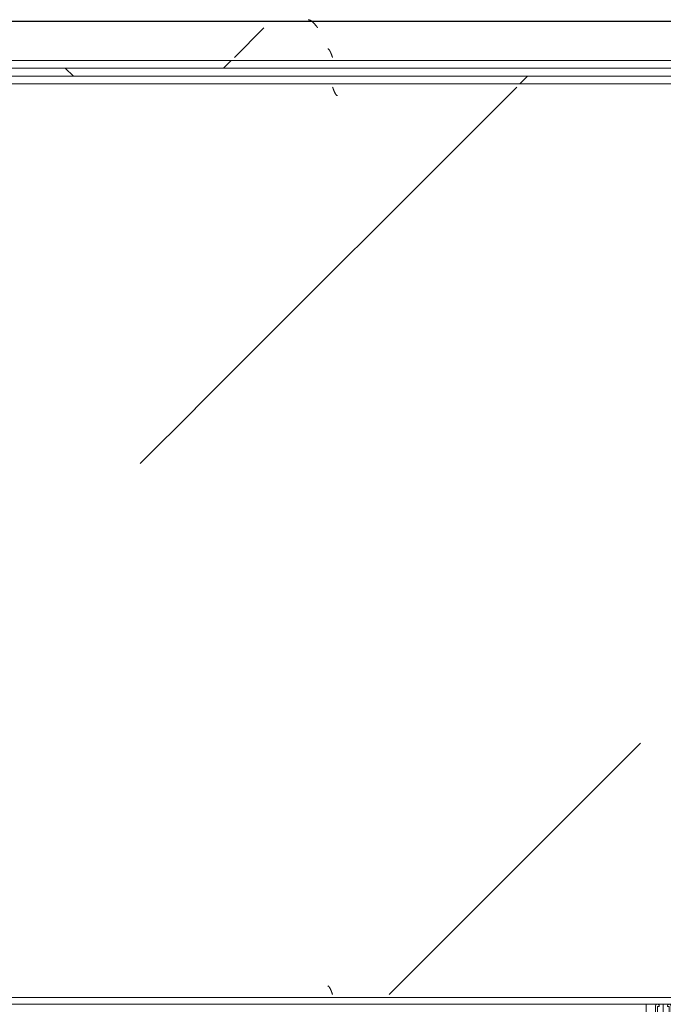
# Model space of a CAD drawing. Header units: millimetres. Extents: x -3267 to 40126, y 29201 to 102288.
# Tile 186 of 256: x 34528 to 34941, y 48669 to 49300. Entities that reach past the tile are written whole.
import ezdxf

# ---------------------------------------------------------------- set-up
doc = ezdxf.new("R2010")
doc.units = ezdxf.units.MM
for name, color, linetype, lineweight in [('A-DETL-GENF-OTLN', 7, 'Continuous', 9), ('A-GLAZ-CURT-OTLN', 7, 'Continuous', 9), ('A-GLAZ-CWMG-OTLN', 7, 'Continuous', 9), ('M-EQPM-____-OTLN', 7, 'Continuous', 9)]:
    doc.layers.add(name, color=color, linetype=linetype, lineweight=lineweight)
pattern_1 = [(225, (-30860, -48450), (1e-13, -1000), [50, -1364.214]), (225, (-30860, -47950), (1e-13, -1000), [50, -1364.214]), (225, (-31360, -47950), (1e-13, -1000), [50, -1364.214]), (225, (-31574.7, -48664.64), (1e-13, -1000), [403.55, -1010.664]), (225, (-31574.7, -48164.64), (1e-13, -1000), [403.55, -1010.664]), (225, (-31074.7, -48664.64), (1e-13, -1000), [403.55, -1010.664]), (225, (-31074.7, -48164.64), (1e-13, -1000), [453.55, -960.664])]
pattern_2 = [(225, (-31560, -48450), (1e-13, -1000), [50, -1364.214]), (225, (-31560, -47950), (1e-13, -1000), [50, -1364.214]), (225, (-32060, -47950), (1e-13, -1000), [50, -1364.214]), (225, (-32274.7, -48664.64), (1e-13, -1000), [403.55, -1010.664]), (225, (-32274.7, -48164.64), (1e-13, -1000), [403.55, -1010.664]), (225, (-31774.7, -48664.64), (1e-13, -1000), [403.55, -1010.664]), (225, (-31774.7, -48164.64), (1e-13, -1000), [453.55, -960.664])]

# ---------------------------------------------------------------- blocks, each defined once
blk = doc.blocks.new('FP_164-ВКК_02_К1_З_ЭОМ_кабель_')
at = {"layer": 'M-EQPM-____-OTLN', "color": 253, "true_color": 0xaaaaaa}
blk.add_line((1700, 630.11), (0, 630.11), dxfattribs=at)
blk = doc.blocks.new('ПР_Крышка пояса - Тип 1-V163-ВКК_02_К1_З_ЭОМ_кабель_')
at = {"layer": 'M-EQPM-____-OTLN', "true_color": 0xaaaaaa}
h = blk.add_hatch(dxfattribs=at)
h.set_pattern_fill('FP_78', color=253, style=0, pattern_type=2)
h.set_pattern_definition([(49.884, (-32560.03, -48548.16), (364.3687, -31.7445), [38.008, -418.089]), (355.02, (-32560.03, -48548.16), (-70.482, 380.541), [30.479, -335.27]), (100.494, (-32529.66, -48550.8), (293.8805, 348.7952), [32.251, -354.762]), (46.066, (-32560.03, -48447), (542.1585, -83.7385), [57.028, -627.304]), (96.663, (-32514.85, -48453.96), (474.8067, 492.817), [48.373, -532.101]), (351.22, (-32560, -48447), (474.808, 492.816), [45.716, -502.871]), (20.921, (-32509.22, -48472.28), (303.228, -203.6887), [38.08, -418.879]), (326.109, (-32509.22, -48472.28), (123.607, 366.8593), [30.441, -334.849]), (71.38, (-32483.96, -48489.25), (426.8337, 163.171), [32.26, -354.863]), (37.386, (-32560.03, -48548.16), (6.17705, 168.41407), [16.738, -313.973, 16.738, -659.14]), (37.386, (-32560.03, -48548.16), (6.17705, 168.41407), [-347.45, -323.103, 16.738, -319.299]), (7.469, (-32560.03, -48548.16), (133.6414, 199.535), [16.763, -177.28, 16.763, -435.072]), (7.469, (-32560.03, -48548.16), (133.6414, 199.535), [-210.805, -306.811, 16.763, -111.498]), (327.607, (-32673.31, -48548.16), (271.1815, -11.41097), [16.744, -110.105, 16.744, -904.182]), (327.607, (-32673.31, -48548.16), (271.1815, -11.41097), [-143.593, -379.026, 16.744, -508.412]), (317.618, (-32724.1, -48548.16), (296.2585, 50.6452), [16.733, -148.058, 16.733, -618.597]), (317.618, (-32724.1, -48548.16), (296.2585, 50.6452), [-181.523, -245.918, 16.733, -355.947])])
h.paths.add_polyline_path([(1668.75, 595), (1700, 595), (1700, 600), (0, 600), (0, 595), (1518.47, 595)])
at = {"layer": 'M-EQPM-____-OTLN', "color": 253, "true_color": 0xaaaaaa}
blk.add_blockref('FP_164-ВКК_02_К1_З_ЭОМ_кабель_', (0, 0), dxfattribs=at)
blk = doc.blocks.new('АРФ_Витраж_Остекление - SI_38mm_TripGlz-5841025-ВКК_02_К1_З_ЭОМ_кабель_')
at = {"layer": 'A-GLAZ-CURT-OTLN', "color": 253, "true_color": 0xaaaaaa}
blk.add_line((799, -38), (799, 0), dxfattribs=at)
blk = doc.blocks.new('Rectangular Mullion - HI_CovCap-20mm_Mull-105mm-V274-ВКК_02_К1_З_ЭОМ_кабель_')
at = {"layer": 'A-DETL-GENF-OTLN', "color": 253, "true_color": 0xaaaaaa}
for p, q in [((23.5, 146), (-23.5, 146)), ((-25, 144.5), (-25, 130.68)), ((25, 130.68), (25, 144.5)), ((-25, 136), (-25, 59.4)), ((-22.9, 135.44), (-22.9, 59.4)), ((22.9, 136), (22.9, 59.4)), ((25, 136), (25, 59.5)), ((25, 61), (25, 59.5)), ((-12.6, 53.5), (-12.6, 41.4)), ((-5, 25.5), (-5, 52.5)), ((-3.2, 46.1), (-3.2, 53.5)), ((-2.7, 54), (2.7, 54)), ((3.2, 53.5), (3.2, 46.1)), ((5, 52.5), (5, 25.5)), ((12.6, 41.4), (12.6, 53.5)), ((-21.76, 44.51), (-22.58, 43.54)), ((-22.24, 46.35), (-21.18, 47.41)), ((-20.47, 47.7), (-17.13, 47.7)), ((-16.42, 47.41), (-15.36, 46.35)), ((-15.02, 43.54), (-15.84, 44.51)), ((2.7, 45.6), (-2.7, 45.6)), ((0, 47.27), (0, 0)), ((15.02, 43.54), (15.84, 44.51)), ((15.36, 46.35), (16.42, 47.41)), ((17.13, 47.7), (20.47, 47.7)), ((21.18, 47.41), (22.24, 46.35)), ((21.76, 44.51), (22.58, 43.54)), ((-22.3, 40.8), (-22.9, 40.8)), ((-22.9, 40.2), (-21.62, 40.2)), ((-22.27, 39.59), (-22.55, 39.1)), ((-21.2, 42.9), (-21.2, 41.7)), ((-21.07, 39.62), (-21.08, 39.77)), ((-19.5, 43.4), (-20.7, 43.4)), ((-20.7, 41.2), (-20.42, 41.2)), ((-20.48, 39.51), (-20.66, 39.4)), ((-20.16, 41.35), (-19.24, 42.95)), ((-19.97, 39.2), (-20.02, 39.33)), ((-17.65, 44), (-19.95, 44)), ((-19.33, 39.22), (-19.48, 39.08)), ((-18.77, 39.04), (-18.85, 39.17)), ((-18.36, 42.95), (-17.44, 41.35)), ((-18.16, 39.23), (-18.26, 39.06)), ((-16.9, 43.4), (-18.1, 43.4)), ((-17.56, 39.21), (-17.67, 39.31)), ((-17.18, 41.2), (-16.9, 41.2)), ((-17.02, 39.56), (-17.07, 39.36)), ((-16.46, 39.68), (-16.59, 39.75)), ((-16.4, 41.7), (-16.4, 42.9)), ((-14.64, 40.8), (-15.29, 40.8)), ((14.64, 40.8), (15.29, 40.8)), ((16.4, 41.7), (16.4, 42.9)), ((16.46, 39.68), (16.59, 39.75)), ((16.9, 43.4), (18.1, 43.4)), ((17.18, 41.2), (16.9, 41.2)), ((17.02, 39.56), (17.07, 39.36)), ((18.36, 42.95), (17.44, 41.35)), ((17.56, 39.21), (17.67, 39.31)), ((17.65, 44), (19.95, 44)), ((18.16, 39.23), (18.26, 39.06)), ((18.77, 39.04), (18.85, 39.17)), ((20.16, 41.35), (19.24, 42.95)), ((19.33, 39.22), (19.48, 39.08)), ((19.5, 43.4), (20.7, 43.4)), ((19.97, 39.2), (20.02, 39.33)), ((20.7, 41.2), (20.42, 41.2)), ((20.48, 39.51), (20.66, 39.4)), ((21.07, 39.62), (21.08, 39.77)), ((21.2, 42.9), (21.2, 41.7)), ((22.9, 40.2), (21.62, 40.2)), ((22.27, 39.59), (22.55, 39.1)), ((22.3, 40.8), (22.9, 40.8)), ((23.5, 40.8), (25, 40.8)), ((-1.89, 34.49), (-2.1, 32.75)), ((-0.87, 36.5), (-1.7, 35.06)), ((-1.33, 33.68), (-1.33, 33.78)), ((-1.12, 34.47), (-0.43, 35.65)), ((-0.6, 32.5), (-0.6, 32.42)), ((0.84, 33), (-0.1, 33)), ((0.43, 35.65), (1.12, 34.47)), ((0.6, 32.3), (0.93, 32.3)), ((1.02, 31.78), (0.74, 32.06)), ((1.7, 35.06), (0.87, 36.5)), ((1.33, 33.78), (1.33, 33.68)), ((2.1, 32.75), (1.89, 34.49)), ((-9.07, 27.17), (-5.65, 25.19)), ((-2.24, 31), (-2.45, 30.87)), ((-2.45, 30.53), (-2.25, 30.41)), ((-1.25, 31.1), (0.74, 31.1)), ((0.3, 26.2), (-1.09, 26.2)), ((0.34, 25.28), (0.58, 25.52)), ((2.45, 30.87), (2.24, 31)), ((2.25, 30.41), (2.45, 30.53)), ((5.65, 25.19), (9.07, 27.17)), ((-7.75, 23.52), (-10.33, 25.01)), ((-9.07, 19.88), (-8.25, 19.41)), ((-7.5, 19.84), (-7.5, 23.08)), ((-5.4, 9.3), (-5.4, 24.76)), ((-3.5, 25), (-4.5, 25)), ((-3.9, 22), (-3.9, 11)), ((-3.4, 22.5), (3.4, 22.5)), ((-3.3, 23.5), (-1.9, 23.5)), ((-1.7, 23.7), (-1.7, 24.9)), ((-1.4, 24.49), (-1.4, 23.99)), ((-1.1, 23.82), (-0.5, 24.17)), ((0.43, 25), (0.2, 25)), ((0.5, 24.17), (1.42, 23.63)), ((1.92, 23.5), (3.3, 23.5)), ((4.5, 25), (3.5, 25)), ((3.9, 11), (3.9, 22)), ((4.3, 22.5), (4.3, 9.4)), ((5.4, 24.76), (5.4, 9.3)), ((7.5, 23.08), (7.5, 19.84)), ((10.33, 25.01), (7.75, 23.52)), ((8.25, 19.41), (9.07, 19.88)), ((-7.75, 16.23), (-10.41, 17.77)), ((-7.5, 12.55), (-7.5, 15.8)), ((7.5, 15.8), (7.5, 12.55)), ((10.41, 17.77), (7.75, 16.23)), ((-7.62, 8.87), (-10.41, 10.48)), ((-9.07, 12.6), (-8.25, 12.12)), ((-5.9, 8.8), (-7.37, 8.8)), ((-5, 1), (-5, 6.7)), ((-2.71, 8.4), (-4.02, 8.4)), ((3.4, 10.5), (-3.4, 10.5)), ((-2.7, 7), (-2.13, 7)), ((-1.7, 9), (-2, 8.69)), ((-1.42, 7.29), (-0.71, 8.01)), ((0.71, 8.01), (1.42, 7.29)), ((2, 8.69), (1.7, 9)), ((2.13, 7), (2.7, 7)), ((3.3, 8.4), (2.71, 8.4)), ((7.37, 8.8), (5.9, 8.8)), ((10.41, 10.48), (7.62, 8.87)), ((8.25, 12.12), (9.07, 12.6)), ((-3.7, 1.7), (-3.7, 6)), ((3.7, 6), (3.7, 1.7))]:
    blk.add_line(p, q, dxfattribs=at)
at = {"layer": 'A-DETL-GENF-OTLN', "color": 253, "true_color": 0xaaaaaa, "flags": 128}
for points in [[(22.9, 130.68), (22.9, 140.2), (-22.9, 140.2), (-22.9, 130.68)], [(-19.05, 45.1), (-23.5, 45.1), (-23.5, 42.4), (-22.3, 42.4), (-22.3, 41.8), (-23.1, 41), (-25, 41), (-25, 57.79), (-25, 61)], [(22.9, 61), (22.9, 57.79), (22.9, 56.3), (11.2, 56.3), (-11.2, 56.3), (-22.9, 56.3), (-22.9, 57.79), (-22.9, 61)], [(-19.05, 54), (-23.5, 54), (-23.5, 48.3), (-22.3, 48.3), (-22.3, 47.7), (-22.95, 47.05)], [(-14.65, 47.05), (-15.3, 47.7), (-15.3, 48.3), (-14.1, 48.3), (-14.1, 54), (-18.55, 54)], [(-6.5, 54), (-11.2, 54), (-12.1, 54)], [(12.1, 54), (11.2, 54), (6.5, 54)], [(18.55, 54), (14.1, 54), (14.1, 48.3), (15.3, 48.3), (15.3, 47.7), (14.65, 47.05)], [(22.95, 47.05), (22.3, 47.7), (22.3, 48.3), (23.5, 48.3), (23.5, 54), (19.05, 54)], [(-13.1, 40.9), (-14.4, 40.9), (-15.3, 41.8), (-15.3, 42.4), (-14.1, 42.4), (-14.1, 45.1), (-18.55, 45.1)], [(18.55, 45.1), (14.1, 45.1), (14.1, 42.4), (15.3, 42.4), (15.3, 41.8), (14.4, 40.9), (13.1, 40.9)], [(25, 41), (23.1, 41), (22.3, 41.8), (22.3, 42.4), (23.5, 42.4), (23.5, 45.1), (19.05, 45.1)], [(-23.5, 40.8), (-25, 40.8), (-25, 38)], [(-22.5, 43.09), (-22, 42.8), (-22, 42.67)], [(-16.05, 40.2), (-14.75, 40.1), (-16.02, 40.1), (-16.02, 39.94)], [(-15.6, 42.67), (-15.6, 42.8), (-15.1, 43.09)], [(-12.6, 38), (-12.6, 40.8), (-13.95, 40.8)], [(-0.87, 42.8), (-2, 40.84), (-2, 39.84), (-2.5, 39.55), (-2, 39.26), (-2, 38.04), (-2.5, 37.75), (-2, 37.46), (-2, 36.24), (-2.5, 35.95), (-2, 35.66), (-2, 34.44), (-2.5, 34.15), (-2, 33.86), (-2, 32.64), (-2.5, 32.35), (-2, 32.06), (-2, 30.84), (-2.5, 30.55), (-2, 30.26), (-2, 29.04), (-2.5, 28.75), (-2, 28.46), (-2, 27.24), (-2.5, 26.95), (-2.5, 26)], [(2.5, 26), (2, 26.29), (2, 27.51), (2.5, 27.8), (2, 28.09), (2, 29.31), (2.5, 29.6), (2, 29.89), (2, 31.11), (2.5, 31.4), (2, 31.69), (2, 32.91), (2.5, 33.2), (2, 33.49), (2, 34.71), (2.5, 35), (2, 35.29), (2, 36.51), (2.5, 36.8), (2, 37.09), (2, 38.31), (2.5, 38.6), (2, 38.89), (2, 40.84), (0.87, 42.8)], [(12.6, 38), (12.6, 40.8), (13.95, 40.8)], [(16.05, 40.2), (14.75, 40.1), (16.02, 40.1), (16.02, 39.94)], [(15.6, 42.67), (15.6, 42.8), (15.1, 43.09)], [(22.5, 43.09), (22, 42.8), (22, 42.67)], [(-0.35, 31.99), (0.1, 31.73), (-1.23, 31.6)], [(0.4, 31.8), (0.4, 31.9), (0.4, 32.1)], [(-1.55, 25.25), (-1.17, 25.64), (-0.2, 25.7), (-0.42, 25.6), (-1.25, 24.85)], [(-0.1, 25.3), (-0.1, 25.4), (0, 25.42)], [(-3.41, 25), (-5, 25), (-5, 9.1)], [(-4.51, 8.95), (-4.3, 11), (-4.3, 22.5)], [(5, 1), (5, 25), (3.41, 25)], [(-2.65, 1), (-2.65, 1.4), (-3.4, 1.4)], [(3.4, 1.4), (2.65, 1.4), (2.65, 1)]]:
    blk.add_lwpolyline(points, dxfattribs=at)
blk.add_lwpolyline([(0, 37), (0, 35.9)], close=True, dxfattribs=at)
at = {"layer": 'A-DETL-GENF-OTLN', "color": 253, "true_color": 0xaaaaaa}
for centre, radius, start, end in [((-23.5, 144.5), 1.5, 90, 180), ((23.5, 144.5), 1.5, 360, 90), ((-18.8, 53.94), 0.256, 12.68038, 167.31962), ((-12.1, 53.5), 0.5, 90, 180), ((-6.5, 52.5), 1.5, 360, 90), ((-2.7, 53.5), 0.5, 90, 180), ((2.7, 53.5), 0.5, 0, 90), ((6.5, 52.5), 1.5, 90, 180), ((12.1, 53.5), 0.5, 0, 90), ((18.8, 53.94), 0.256, 12.68038, 167.31962), ((-22.59, 46.7), 0.5, 135, 315), ((-21.15, 44), 0.8, 22.61561, 140.00332), ((-20.47, 46.7), 1, 90, 135), ((-19.95, 44.5), 0.5, 202.62239, 269.99966), ((-18.8, 45.04), 0.256, 12.68038, 167.31962), ((-17.65, 44.5), 0.5, 269.99881, 337.37914), ((-16.45, 44), 0.8, 40.00306, 157.37723), ((-17.13, 46.7), 1, 45, 90), ((-15.01, 46.7), 0.5, 225, 45), ((-2.7, 46.1), 0.5, 180, 270), ((2.7, 46.1), 0.5, 270, 0), ((15.01, 46.7), 0.5, 135, 315), ((16.45, 44), 0.8, 22.62277, 139.99694), ((17.13, 46.7), 1, 90, 135), ((17.65, 44.5), 0.5, 202.62086, 270.00119), ((18.8, 45.04), 0.256, 12.68038, 167.31962), ((19.95, 44.5), 0.5, 270.00034, 337.37761), ((21.15, 44), 0.8, 39.99668, 157.38439), ((20.47, 46.7), 1, 45, 90), ((22.59, 46.7), 0.5, 225, 45), ((-22.9, 39.55), 0.65, 90, 270), ((-23.2, 40.8), 0.3, 180, 0), ((-22.9, 39.3), 0.4, 269.99999, 330.00626), ((-22.35, 43.35), 0.3, 140.01031, 239.99507), ((-22.3, 41.1), 0.3, 270.90521, 359.98148), ((-21.41, 39.09), 1, 90.82716, 149.99773), ((-18.96, 41.89), 3.14, 165.49788, 194.50212), ((-21.62, 39.7), 0.5, 54.92212, 90), ((-21.42, 39.75), 0.339, 3.00251, 90.82171), ((-18.8, 43.71), 4.4, 234.92212, 305.84121), ((-20.7, 42.9), 0.5, 89.98992, 180.01008), ((-20.7, 41.7), 0.5, 179.98974, 270.01026), ((-20.8, 39.64), 0.272, 183.0147, 299.98901), ((-20.32, 39.23), 0.316, 18.00331, 119.99297), ((-20.42, 41.5), 0.3, 269.98791, 330.00644), ((-19.69, 39.29), 0.3, 197.9991, 314.99946), ((-19.5, 43.1), 0.3, 329.99756, 90.00642), ((-19.11, 38.99), 0.316, 32.98956, 135.00901), ((-18.52, 39.21), 0.3, 213.00146, 329.99975), ((-18.1, 43.1), 0.3, 89.99872, 209.99731), ((-17.88, 39.07), 0.316, 48.00262, 149.99741), ((-17.36, 39.43), 0.3, 227.99716, 345.00452), ((-17.18, 41.5), 0.3, 209.995, 270.01065), ((-16.73, 39.48), 0.3, 63.00317, 164.99853), ((-16.9, 42.9), 0.5, 0.00918, 89.99082), ((-16.9, 41.7), 0.5, 270.00904, 359.99096), ((-16.32, 39.94), 0.3, 243.00899, 359.98883), ((-16.05, 39.9), 0.3, 90, 125.84121), ((-18.64, 41.89), 3.14, 346.80247, 14.483), ((-15.29, 41.1), 0.3, 166.80247, 270), ((-15.25, 43.35), 0.3, 299.99829, 40.01132), ((-14.83, 40.53), 0.33, 270.00002, 54.90994), ((-14.75, 40.6), 0.5, 269.99115, 352.82633), ((-13.95, 40.5), 0.3, 90.00299, 172.8115), ((-13.1, 41.4), 0.5, 270, 0), ((0, 42.3), 1, 30, 150), ((13.1, 41.4), 0.5, 180, 270), ((13.95, 40.5), 0.3, 7.1885, 89.99701), ((14.75, 40.6), 0.5, 187.17367, 270.00885), ((14.83, 40.53), 0.33, 125.09006, 269.99998), ((15.25, 43.35), 0.3, 139.98868, 240.00171), ((15.29, 41.1), 0.3, 270, 13.19753), ((18.64, 41.89), 3.14, 165.517, 193.19753), ((16.32, 39.94), 0.3, 180.01117, 296.99101), ((16.05, 39.9), 0.3, 54.15879, 90), ((18.8, 43.71), 4.4, 234.15879, 305.07788), ((16.9, 42.9), 0.5, 90.00918, 179.99082), ((16.9, 41.7), 0.5, 180.00904, 269.99096), ((16.73, 39.48), 0.3, 15.00147, 116.99683), ((17.36, 39.43), 0.3, 194.99548, 312.00284), ((17.18, 41.5), 0.3, 269.98935, 330.005), ((17.88, 39.07), 0.316, 30.00259, 131.99738), ((18.1, 43.1), 0.3, 330.00269, 90.00128), ((18.52, 39.21), 0.3, 210.00025, 326.99854), ((19.11, 38.99), 0.316, 44.99099, 147.01044), ((19.5, 43.1), 0.3, 89.99358, 210.00244), ((19.69, 39.29), 0.3, 225.00054, 342.0009), ((20.32, 39.23), 0.316, 60.00703, 161.99669), ((20.42, 41.5), 0.3, 209.99356, 270.01209), ((20.8, 39.64), 0.272, 240.01099, 356.9853), ((20.7, 42.9), 0.5, 359.98992, 90.01008), ((20.7, 41.7), 0.5, 269.98974, 0.01026), ((21.42, 39.75), 0.339, 89.17829, 176.99749), ((21.62, 39.7), 0.5, 90, 125.07788), ((21.41, 39.09), 1, 30.00227, 89.17284), ((18.96, 41.89), 3.14, 345.49788, 14.50212), ((22.3, 41.1), 0.3, 180.01852, 269.09479), ((22.35, 43.35), 0.3, 300.00493, 39.98969), ((22.9, 39.3), 0.4, 209.99374, 270.00001), ((23.2, 40.8), 0.3, 180, 0), ((22.9, 39.55), 0.65, 270, 90), ((17.75, 30.31), 20, 173, 178.04971), ((-0.4, 34.31), 1.5, 150, 173), ((46.55, 30.33), 48, 176, 178.23414), ((-1.23, 31.8), 0.2, 178.23414, 270), ((0.27, 33.67), 1.6, 150, 176), ((0, 36), 1, 90.02865, 150), ((-0.1, 32.5), 0.5, 90, 180), ((-0.1, 32.42), 0.5, 180, 240), ((0, 35.4), 0.5, 90.0573, 150), ((0, 36), 1, 30, 89.97135), ((0, 35.4), 0.5, 30, 89.9427), ((0.2, 31.9), 0.2, 240, 0), ((0.2, 31.8), 0.2, 270, 0), ((0.6, 32.1), 0.2, 90, 180), ((0.6, 31.92), 0.2, 45, 180), ((0.74, 31.5), 0.4, 270, 45), ((0.84, 33.5), 0.5, 270, 3.83017), ((0.93, 31.8), 0.5, 1.77701, 90), ((-0.27, 33.67), 1.6, 4, 30), ((-46.55, 30.33), 48, 354.4962, 1.77701), ((-46.55, 30.33), 48, 3.83017, 4), ((0.4, 34.31), 1.5, 7, 30), ((-17.75, 30.31), 20, 1.95029, 7), ((-9.68, 26.13), 1.3, 154.41173, 240), ((-9.72, 26.04), 1.3, 60, 150), ((-4.5, 25.5), 0.5, 180, 270), ((-3.5, 26), 1, 270, 0), ((-3.41, 26.5), 1.5, 270, 10.22002), ((-2.35, 30.7), 0.2, 120, 240), ((17.75, 30.31), 20, 179.72362, 190.22002), ((-1.2, 24.9), 0.5, 135, 180), ((-1.25, 30.9), 0.2, 90, 179.3132), ((46.55, 30.33), 48, 179.3132, 184.71248), ((-1.09, 26.4), 0.2, 184.71248, 270), ((-1.02, 25.5), 0.2, 90, 135), ((-0.42, 25.4), 0.2, 90, 135), ((-0.3, 25.4), 0.2, 360, 90), ((-0.2, 25.5), 0.2, 360, 90), ((0.2, 25.3), 0.3, 180, 270), ((0.2, 25.42), 0.2, 180, 315), ((0.3, 25.8), 0.4, 315, 90), ((0.43, 25.8), 0.8, 270, 354.4962), ((3.41, 26.5), 1.5, 169.77998, 270), ((-17.75, 30.31), 20, 349.77998, 0.27638), ((2.35, 30.7), 0.2, 300, 60), ((3.5, 26), 1, 180, 270), ((4.5, 25.5), 0.5, 270, 360), ((9.72, 26.04), 1.3, 30, 120), ((9.68, 26.13), 1.3, 300, 25.58827), ((-9.81, 18.81), 1.2, 150, 240), ((-9.72, 18.76), 1.3, 60, 150), ((-8, 19.84), 0.5, 240, 0), ((-8, 23.08), 0.5, 360, 60), ((-5.9, 24.76), 0.5, 360, 60), ((-3.3, 22.5), 1, 90, 180), ((-3.4, 22), 0.5, 90, 180), ((-1.9, 23.7), 0.2, 270, 0), ((-0.9, 24.49), 0.5, 135, 180), ((-1.2, 23.99), 0.2, 180, 300), ((0, 23.3), 1, 60, 120), ((1.92, 24.5), 1, 240, 270), ((3.3, 22.5), 1, 360, 90), ((3.4, 22), 0.5, 360, 90), ((5.9, 24.76), 0.5, 120, 180), ((8, 23.08), 0.5, 120, 180), ((8, 19.84), 0.5, 180, 300), ((9.72, 18.76), 1.3, 30, 120), ((9.81, 18.81), 1.2, 300, 30), ((-9.72, 11.47), 1.3, 60, 150), ((-8, 15.8), 0.5, 360, 60), ((8, 15.8), 0.5, 120, 180), ((9.72, 11.47), 1.3, 30, 120), ((-9.81, 11.52), 1.2, 150, 240), ((-8, 12.55), 0.5, 240, 0), ((-7.37, 9.3), 0.5, 240, 270), ((-5.9, 9.3), 0.5, 270, 0), ((-4, 9.1), 1, 180, 216.8699), ((-4, 6.7), 1, 143.1301, 180), ((-5.6, 7.9), 1, 323.1301, 36.8699), ((-4.02, 8.9), 0.5, 174, 270), ((-3.4, 11), 0.5, 180, 270), ((-2.7, 6), 1, 90, 180), ((-2.71, 9.4), 1, 270, 315), ((-2.13, 8), 1, 270, 315), ((0, 7.3), 2.4, 45, 135), ((0, 7.3), 1, 45, 135), ((2.13, 8), 1, 225, 270), ((2.71, 9.4), 1, 225, 270), ((2.7, 6), 1, 360, 90), ((3.3, 9.4), 1, 270, 0), ((3.4, 11), 0.5, 270, 0), ((5.9, 9.3), 0.5, 180, 270), ((7.37, 9.3), 0.5, 270, 300), ((8, 12.55), 0.5, 180, 300), ((9.81, 11.52), 1.2, 300, 30), ((-4, 1), 1, 180, 270), ((-3.4, 1.7), 0.3, 180, 270), ((-3.65, 1), 1, 270, 0), ((3.65, 1), 1, 180, 270), ((3.4, 1.7), 0.3, 270, 0), ((4, 1), 1, 270, 0)]:
    blk.add_arc(centre, radius, start, end, dxfattribs=at)
blk = doc.blocks.new('FP_672-ВКК_02_К1_З_ЭОМ_кабель_')
at = {"layer": 'M-EQPM-____-OTLN', "color": 7, "true_color": 0xffffff}
for p, q in [((1143.06, 587.86), (1143.01, 588)), ((1143.11, 587.73), (1143.06, 587.86)), ((1143.15, 587.59), (1143.11, 587.73)), ((1143.2, 587.46), (1143.15, 587.59)), ((1143.25, 587.33), (1143.2, 587.46)), ((1143.3, 587.19), (1143.25, 587.33)), ((1143.35, 587.06), (1143.3, 587.19)), ((1143.4, 586.92), (1143.35, 587.06)), ((1143.45, 586.79), (1143.4, 586.92)), ((1143.5, 586.66), (1143.45, 586.79)), ((1143.55, 586.53), (1143.5, 586.66)), ((1143.6, 586.4), (1143.55, 586.53)), ((1143.65, 586.27), (1143.6, 586.4)), ((1143.69, 586.14), (1143.65, 586.27)), ((1143.74, 586.02), (1143.69, 586.14)), ((1143.79, 585.89), (1143.74, 586.02)), ((1143.84, 585.77), (1143.79, 585.89)), ((1143.89, 585.64), (1143.84, 585.77)), ((1143.94, 585.52), (1143.89, 585.64)), ((1143.99, 585.4), (1143.94, 585.52)), ((1144.04, 585.28), (1143.99, 585.4)), ((1144.09, 585.17), (1144.04, 585.28)), ((1144.14, 585.05), (1144.09, 585.17)), ((1144.19, 584.94), (1144.14, 585.05)), ((1144.23, 584.82), (1144.19, 584.94)), ((1144.28, 584.72), (1144.23, 584.82)), ((1144.33, 584.61), (1144.28, 584.72)), ((1144.38, 584.5), (1144.33, 584.61)), ((1144.43, 584.4), (1144.38, 584.5)), ((1144.48, 584.3), (1144.43, 584.4)), ((1144.53, 584.2), (1144.48, 584.3)), ((1144.58, 584.1), (1144.53, 584.2)), ((1144.63, 584.01), (1144.58, 584.1)), ((1144.68, 583.91), (1144.63, 584.01)), ((1144.73, 583.82), (1144.68, 583.91)), ((1144.77, 583.74), (1144.73, 583.82)), ((1144.82, 583.65), (1144.77, 583.74)), ((1144.87, 583.57), (1144.82, 583.65)), ((1144.92, 583.49), (1144.87, 583.57)), ((1144.97, 583.42), (1144.92, 583.49)), ((1145.02, 583.34), (1144.97, 583.42)), ((1145.07, 583.27), (1145.02, 583.34)), ((1145.12, 583.2), (1145.07, 583.27)), ((1145.17, 583.14), (1145.12, 583.2)), ((1145.22, 583.07), (1145.17, 583.14)), ((1145.27, 583.02), (1145.22, 583.07)), ((1145.31, 582.96), (1145.27, 583.02)), ((1145.36, 582.91), (1145.31, 582.96)), ((1145.41, 582.86), (1145.36, 582.91)), ((1145.46, 582.81), (1145.41, 582.86)), ((1145.51, 582.76), (1145.46, 582.81)), ((1145.56, 582.72), (1145.51, 582.76)), ((1145.61, 582.69), (1145.56, 582.72)), ((1145.66, 582.65), (1145.61, 582.69)), ((1145.71, 582.62), (1145.66, 582.65)), ((1145.76, 582.59), (1145.71, 582.62)), ((1145.81, 582.57), (1145.76, 582.59)), ((1145.85, 582.55), (1145.81, 582.57)), ((1145.9, 582.53), (1145.85, 582.55)), ((1145.95, 582.51), (1145.9, 582.53)), ((1146, 582.5), (1145.95, 582.51)), ((1146.05, 582.49), (1146, 582.5)), ((1146.1, 582.49), (1146.05, 582.49))]:
    blk.add_line(p, q, dxfattribs=at)
blk = doc.blocks.new('FP_673-ВКК_02_К1_З_ЭОМ_кабель_')
at = {"layer": 'M-EQPM-____-OTLN', "color": 7, "true_color": 0xffffff}
for p, q in [((1139.94, 11.77), (1139.9, 11.77)), ((1139.98, 11.76), (1139.94, 11.77)), ((1140.03, 11.75), (1139.98, 11.76)), ((1140.08, 11.74), (1140.03, 11.75)), ((1140.13, 11.72), (1140.08, 11.74)), ((1140.18, 11.7), (1140.13, 11.72)), ((1140.23, 11.68), (1140.18, 11.7)), ((1140.27, 11.65), (1140.23, 11.68)), ((1140.32, 11.63), (1140.27, 11.65)), ((1140.37, 11.59), (1140.32, 11.63)), ((1140.42, 11.56), (1140.37, 11.59)), ((1140.47, 11.52), (1140.42, 11.56)), ((1140.52, 11.48), (1140.47, 11.52)), ((1140.57, 11.43), (1140.52, 11.48)), ((1140.62, 11.39), (1140.57, 11.43)), ((1140.67, 11.33), (1140.62, 11.39)), ((1140.71, 11.28), (1140.67, 11.33)), ((1140.76, 11.22), (1140.71, 11.28)), ((1140.81, 11.16), (1140.76, 11.22)), ((1140.86, 11.1), (1140.81, 11.16)), ((1140.91, 11.04), (1140.86, 11.1)), ((1140.96, 10.97), (1140.91, 11.04)), ((1141.01, 10.9), (1140.96, 10.97)), ((1141.06, 10.82), (1141.01, 10.9)), ((1141.1, 10.75), (1141.06, 10.82)), ((1141.15, 10.67), (1141.1, 10.75)), ((1141.2, 10.58), (1141.15, 10.67)), ((1141.25, 10.5), (1141.2, 10.58)), ((1141.3, 10.41), (1141.25, 10.5)), ((1141.35, 10.32), (1141.3, 10.41)), ((1141.4, 10.23), (1141.35, 10.32)), ((1141.45, 10.14), (1141.4, 10.23)), ((1141.49, 10.04), (1141.45, 10.14)), ((1141.54, 9.94), (1141.49, 10.04)), ((1141.59, 9.84), (1141.54, 9.94)), ((1141.64, 9.74), (1141.59, 9.84)), ((1141.69, 9.63), (1141.64, 9.74)), ((1141.74, 9.52), (1141.69, 9.63)), ((1141.79, 9.41), (1141.74, 9.52)), ((1141.84, 9.3), (1141.79, 9.41)), ((1141.88, 9.19), (1141.84, 9.3)), ((1141.93, 9.07), (1141.88, 9.19)), ((1141.98, 8.96), (1141.93, 9.07)), ((1142.03, 8.84), (1141.98, 8.96)), ((1142.08, 8.72), (1142.03, 8.84)), ((1142.13, 8.6), (1142.08, 8.72)), ((1142.18, 8.48), (1142.13, 8.6)), ((1142.23, 8.35), (1142.18, 8.48)), ((1142.27, 8.23), (1142.23, 8.35)), ((1142.32, 8.1), (1142.27, 8.23)), ((1142.37, 7.98), (1142.32, 8.1)), ((1142.42, 7.85), (1142.37, 7.98)), ((1142.47, 7.72), (1142.42, 7.85)), ((1142.52, 7.59), (1142.47, 7.72)), ((1142.57, 7.46), (1142.52, 7.59)), ((1142.62, 7.33), (1142.57, 7.46)), ((1142.66, 7.19), (1142.62, 7.33)), ((1142.71, 7.06), (1142.66, 7.19)), ((1142.76, 6.93), (1142.71, 7.06)), ((1142.81, 6.79), (1142.76, 6.93)), ((1142.86, 6.66), (1142.81, 6.79)), ((1142.91, 6.53), (1142.86, 6.66)), ((1142.96, 6.39), (1142.91, 6.53)), ((1143.01, 6.26), (1142.96, 6.39))]:
    blk.add_line(p, q, dxfattribs=at)
blk = doc.blocks.new('ПР_Низ пояс - Тип 1-V671-ВКК_02_К1_З_ЭОМ_кабель_')
at = {"layer": 'M-EQPM-____-OTLN', "true_color": 0xffffff}
h = blk.add_hatch(dxfattribs=at)
h.set_pattern_fill('FP_244', style=0, pattern_type=2)
h.set_pattern_definition(pattern_1)
h.paths.add_polyline_path([(2368.75, 590), (2400, 590), (2400, 595), (700, 595), (700, 590), (2218.47, 590)])
h = blk.add_hatch(dxfattribs=at)
h.set_pattern_fill('FP_244', style=0, pattern_type=2)
h.set_pattern_definition(pattern_1)
h.paths.add_polyline_path([(1767.64, 6.26), (2400, 6.26), (2400, 588), (700, 588), (700, 6.26), (1467.08, 6.26)])
at = {"layer": 'M-EQPM-____-OTLN', "color": 253, "true_color": 0xaaaaaa}
for p, q in [((700, 595), (2400, 595)), ((700, 590), (2400, 590)), ((700, 4.26), (2400, 4.26)), ((700, 0), (2400, 0))]:
    blk.add_line(p, q, dxfattribs=at)
for name in ['FP_672-ВКК_02_К1_З_ЭОМ_кабель_', 'FP_673-ВКК_02_К1_З_ЭОМ_кабель_']:
    blk.add_blockref(name, (0, 0), dxfattribs=at)
blk = doc.blocks.new('FP_675-ВКК_02_К1_З_ЭОМ_кабель_')
at = {"layer": 'M-EQPM-____-OTLN', "color": 7, "true_color": 0xffffff}
for p, q in [((439.93, 612.51), (439.89, 612.51)), ((439.98, 612.5), (439.93, 612.51)), ((440.03, 612.49), (439.98, 612.5)), ((440.08, 612.48), (440.03, 612.49)), ((440.13, 612.46), (440.08, 612.48)), ((440.18, 612.44), (440.13, 612.46)), ((440.23, 612.41), (440.18, 612.44)), ((440.28, 612.39), (440.23, 612.41)), ((440.33, 612.36), (440.28, 612.39)), ((440.38, 612.32), (440.33, 612.36)), ((440.43, 612.28), (440.38, 612.32)), ((440.48, 612.24), (440.43, 612.28)), ((440.52, 612.2), (440.48, 612.24)), ((440.57, 612.15), (440.52, 612.2)), ((440.62, 612.1), (440.57, 612.15)), ((440.67, 612.05), (440.62, 612.1)), ((440.72, 611.99), (440.67, 612.05)), ((440.77, 611.94), (440.72, 611.99)), ((440.82, 611.87), (440.77, 611.94)), ((440.87, 611.81), (440.82, 611.87)), ((440.92, 611.74), (440.87, 611.81)), ((440.97, 611.67), (440.92, 611.74)), ((441.02, 611.6), (440.97, 611.67)), ((441.07, 611.52), (441.02, 611.6)), ((441.12, 611.44), (441.07, 611.52)), ((441.16, 611.36), (441.12, 611.44)), ((441.21, 611.27), (441.16, 611.36)), ((441.26, 611.19), (441.21, 611.27)), ((441.31, 611.1), (441.26, 611.19)), ((441.36, 611.01), (441.31, 611.1)), ((441.41, 610.91), (441.36, 611.01)), ((441.46, 610.81), (441.41, 610.91)), ((441.51, 610.71), (441.46, 610.81)), ((441.56, 610.61), (441.51, 610.71)), ((441.61, 610.51), (441.56, 610.61)), ((441.66, 610.4), (441.61, 610.51)), ((441.71, 610.3), (441.66, 610.4)), ((441.76, 610.19), (441.71, 610.3)), ((441.81, 610.07), (441.76, 610.19)), ((441.85, 609.96), (441.81, 610.07)), ((441.9, 609.84), (441.85, 609.96)), ((441.95, 609.73), (441.9, 609.84)), ((442, 609.61), (441.95, 609.73)), ((442.05, 609.49), (442, 609.61)), ((442.1, 609.37), (442.05, 609.49)), ((442.15, 609.24), (442.1, 609.37)), ((442.2, 609.12), (442.15, 609.24)), ((442.25, 608.99), (442.2, 609.12)), ((442.3, 608.86), (442.25, 608.99)), ((442.35, 608.74), (442.3, 608.86)), ((442.4, 608.61), (442.35, 608.74)), ((442.45, 608.48), (442.4, 608.61)), ((442.5, 608.34), (442.45, 608.48)), ((442.54, 608.21), (442.5, 608.34)), ((442.59, 608.08), (442.54, 608.21)), ((442.64, 607.95), (442.59, 608.08)), ((442.69, 607.81), (442.64, 607.95)), ((442.74, 607.68), (442.69, 607.81)), ((442.79, 607.54), (442.74, 607.68)), ((442.84, 607.41), (442.79, 607.54)), ((442.89, 607.27), (442.84, 607.41)), ((442.94, 607.14), (442.89, 607.27)), ((442.99, 607), (442.94, 607.14))]:
    blk.add_line(p, q, dxfattribs=at)
blk = doc.blocks.new('FP_676-ВКК_02_К1_З_ЭОМ_кабель_')
at = {"layer": 'M-EQPM-____-OTLN', "color": 7, "true_color": 0xffffff}
for p, q in [((427.4, 631.16), (427.3, 631.16)), ((427.5, 631.15), (427.4, 631.16)), ((427.59, 631.14), (427.5, 631.15)), ((427.69, 631.12), (427.59, 631.14)), ((427.79, 631.1), (427.69, 631.12)), ((427.89, 631.08), (427.79, 631.1)), ((427.98, 631.06), (427.89, 631.08)), ((428.08, 631.03), (427.98, 631.06)), ((428.18, 631), (428.08, 631.03)), ((428.27, 630.96), (428.18, 631)), ((428.37, 630.93), (428.27, 630.96)), ((428.47, 630.89), (428.37, 630.93)), ((428.57, 630.85), (428.47, 630.89)), ((428.66, 630.8), (428.57, 630.85)), ((428.76, 630.75), (428.66, 630.8)), ((428.86, 630.7), (428.76, 630.75)), ((428.96, 630.65), (428.86, 630.7)), ((429.05, 630.59), (428.96, 630.65)), ((429.15, 630.54), (429.05, 630.59)), ((429.25, 630.47), (429.15, 630.54)), ((429.35, 630.41), (429.25, 630.47)), ((429.44, 630.34), (429.35, 630.41)), ((429.54, 630.27), (429.44, 630.34)), ((429.64, 630.2), (429.54, 630.27)), ((429.74, 630.13), (429.64, 630.2)), ((429.83, 630.05), (429.74, 630.13)), ((429.93, 629.97), (429.83, 630.05)), ((430.03, 629.89), (429.93, 629.97)), ((430.12, 629.81), (430.03, 629.89)), ((430.22, 629.72), (430.12, 629.81)), ((430.32, 629.63), (430.22, 629.72)), ((430.42, 629.54), (430.32, 629.63)), ((430.51, 629.45), (430.42, 629.54)), ((430.61, 629.35), (430.51, 629.45)), ((430.71, 629.26), (430.61, 629.35)), ((430.81, 629.16), (430.71, 629.26)), ((430.9, 629.06), (430.81, 629.16)), ((431, 628.95), (430.9, 629.06)), ((431.1, 628.85), (431, 628.95)), ((431.2, 628.75), (431.1, 628.85)), ((431.29, 628.64), (431.2, 628.75)), ((431.39, 628.53), (431.29, 628.64)), ((431.49, 628.42), (431.39, 628.53)), ((431.59, 628.31), (431.49, 628.42)), ((431.68, 628.19), (431.59, 628.31)), ((431.78, 628.08), (431.68, 628.19)), ((431.88, 627.96), (431.78, 628.08)), ((431.97, 627.85), (431.88, 627.96)), ((432.07, 627.73), (431.97, 627.85)), ((432.17, 627.61), (432.07, 627.73)), ((432.27, 627.49), (432.17, 627.61)), ((432.36, 627.37), (432.27, 627.49)), ((432.46, 627.25), (432.36, 627.37)), ((432.56, 627.13), (432.46, 627.25)), ((432.66, 627), (432.56, 627.13)), ((432.75, 626.88), (432.66, 627)), ((432.85, 626.75), (432.75, 626.88)), ((432.95, 626.63), (432.85, 626.75)), ((433.05, 626.5), (432.95, 626.63)), ((433.14, 626.38), (433.05, 626.5)), ((433.24, 626.25), (433.14, 626.38)), ((433.34, 626.13), (433.24, 626.25)), ((433.43, 626), (433.34, 626.13))]:
    blk.add_line(p, q, dxfattribs=at)
blk = doc.blocks.new('ПР_Перед пояса - Тип 1-V674-ВКК_02_К1_З_ЭОМ_кабель_')
at = {"layer": 'M-EQPM-____-OTLN', "true_color": 0xffffff}
h = blk.add_hatch(dxfattribs=at)
h.set_pattern_fill('FP_245', style=0, pattern_type=2)
h.set_pattern_definition(pattern_2)
h.paths.add_polyline_path([(1668.75, 607), (1700, 607), (1700, 626), (0, 626), (0, 607), (1518.47, 607)])
h = blk.add_hatch(dxfattribs=at)
h.set_pattern_fill('FP_245', style=0, pattern_type=2)
h.set_pattern_definition(pattern_2)
h.paths.add_polyline_path([(1668.75, 600), (1700, 600), (1700, 605), (0, 605), (0, 600), (1518.47, 600)])
at = {"layer": 'M-EQPM-____-OTLN', "color": 253, "true_color": 0xaaaaaa}
for p, q in [((0, 630), (1700, 630)), ((0, 605), (1700, 605)), ((0, 600), (1700, 600))]:
    blk.add_line(p, q, dxfattribs=at)
for name in ['FP_676-ВКК_02_К1_З_ЭОМ_кабель_', 'FP_675-ВКК_02_К1_З_ЭОМ_кабель_']:
    blk.add_blockref(name, (0, 0), dxfattribs=at)
blk = doc.blocks.new('Наметкина 10_РД_АРФ_К1_R21_rvt-1-ВКК_02_К1_З_ЭОМ_кабель_')
at = {"layer": 'A-GLAZ-CURT-OTLN', "color": 253, "lineweight": 9, "true_color": 0xaaaaaa}
blk.add_blockref('АРФ_Витраж_Остекление - SI_38mm_TripGlz-5841025-ВКК_02_К1_З_ЭОМ_кабель_', (32405.02, 48950), dxfattribs=at)
at = {"layer": 'A-GLAZ-CWMG-OTLN', "color": 253, "lineweight": 9, "true_color": 0xaaaaaa, "extrusion": (0, 0, -1), "rotation": 180}
blk.add_blockref('Rectangular Mullion - HI_CovCap-20mm_Mull-105mm-V274-ВКК_02_К1_З_ЭОМ_кабель_', (-33215.02, 48950), dxfattribs=at)
at = {"layer": 'M-EQPM-____-OTLN', "color": 253, "lineweight": 9, "true_color": 0xaaaaaa}
for name, p in [('ПР_Крышка пояса - Тип 1-V163-ВКК_02_К1_З_ЭОМ_кабель_', (32560.02, 48950)), ('ПР_Перед пояса - Тип 1-V674-ВКК_02_К1_З_ЭОМ_кабель_', (32560.02, 48950)), ('ПР_Низ пояс - Тип 1-V671-ВКК_02_К1_З_ЭОМ_кабель_', (31860.02, 48950))]:
    blk.add_blockref(name, p, dxfattribs=at)

msp = doc.modelspace()

# ---------------------------------------------------------------- block references
at = {"lineweight": 5}
msp.add_blockref('Наметкина 10_РД_АРФ_К1_R21_rvt-1-ВКК_02_К1_З_ЭОМ_кабель_', (1725.58, -281.28), dxfattribs=at)

doc.saveas('drawing.dxf')
